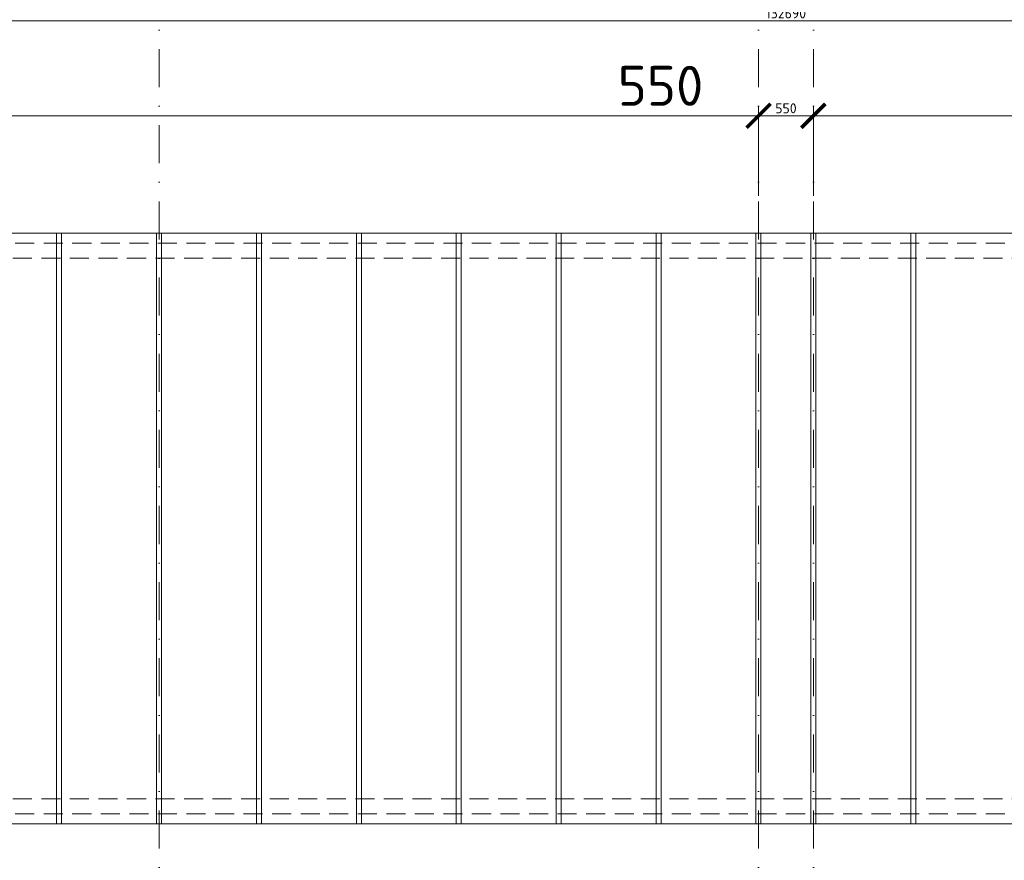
# Model space of a CAD drawing. Header units: millimetres. Extents: x -916886 to 3713765, y -2985421 to 1675785.
# Tile 162 of 256: x 70605 to 80461, y 237629 to 246042. Entities that reach past the tile are written whole.
import ezdxf

# ---------------------------------------------------------------- set-up
doc = ezdxf.new("R2010")
doc.units = ezdxf.units.MM
for name, pattern in [('CENTERX2', [101.6, 63.5, -12.7, 12.7, -12.7]), ('DASHDOT', [25.4, 12.7, -6.35, 0, -6.35]), ('ČÁRKOVANÁ', [19.05, 12.7, -6.35])]:
    doc.linetypes.add(name, pattern=pattern)
doc.layers.get('Defpoints').update_dxf_attribs({"color": 8})
for name, color, linetype, lineweight in [('A99_N_kce-pohl', 1, 'Continuous', 9), ('A99_N_koty-200', 5, 'Continuous', 5), ('A99_N_koty-200 @ 200', 5, 'Continuous', 5), ('A99_N_koty-200 @ 50 (2)', 5, 'Continuous', 5), ('A99_S_osy', 1, 'CENTERX2', 5)]:
    doc.layers.add(name, color=color, linetype=linetype, lineweight=lineweight)
doc.styles.add('A99_kota', font='isocpeur.ttf', dxfattribs={"height": 2})
doc.dimstyles.new('A99_kota_200 new', dxfattribs={"dimscale": 200, "dimtxt": 2, "dimasz": 1.2, "dimexe": 0.5, "dimexo": 1.5, "dimgap": 0.5, "dimtad": 1, "dimdec": 0, "dimzin": 3, "dimdsep": 46, "dimtxsty": 'A99_kota', "dimblk": 'ARCHTICK', "dimcen": 2.5, "dimazin": 2, "dimtfac": 0.75, "dimtdec": 0, "dimtix": 1, "dimtmove": 2, "dimatfit": 0, "dimfxl": 0, "dimtolj": 1, "dimtzin": 0, "dimlwd": 5, "dimlwe": 5, "dimarcsym": 0})

# ---------------------------------------------------------------- blocks, each defined once
blk = doc.blocks.new('_ArchTick')
at = {"color": 0, "linetype": 'ByBlock', "const_width": 0.15}
blk.add_lwpolyline([(-0.5, -0.5), (0.5, 0.5)], dxfattribs=at)
blk = doc.blocks.new('*D4131')
at = {"layer": 'A99_N_koty-200', "color": 0, "linetype": 'Continuous', "lineweight": 5, "transparency": 16777216}
for p, q in [((11930, 245230), (11930, 246130)), ((144620, 245230), (144620, 246130)), ((11930, 246030), (144620, 246030))]:
    blk.add_line(p, q, dxfattribs=at)
at = {"layer": 'Defpoints', "color": 0, "linetype": 'Continuous', "lineweight": 0, "transparency": 16777216}
for p in [(144620, 246030), (11930, 243905), (144620, 243905)]:
    blk.add_point(p, dxfattribs=at)
at = {"layer": 'A99_N_koty-200', "color": 0, "linetype": 'Continuous', "lineweight": 5, "transparency": 16777216, "xscale": 240, "yscale": 240, "zscale": 240, "rotation": 180}
blk.add_blockref('_ArchTick', (11930, 246030), dxfattribs=at)
at = {"layer": 'A99_N_koty-200', "color": 0, "linetype": 'Continuous', "lineweight": 5, "transparency": 16777216, "xscale": 240, "yscale": 240, "zscale": 240}
blk.add_blockref('_ArchTick', (144620, 246030), dxfattribs=at)
at = {"layer": 'A99_N_koty-200', "color": 0, "linetype": 'Continuous', "transparency": 16777216, "insert": (77020, 246330), "char_height": 400, "attachment_point": 5, "style": 'A99_kota'}
blk.add_mtext('\\A1;132690', dxfattribs=at)
blk = doc.blocks.new('*D4132')
at = {"layer": 'A99_N_koty-200', "color": 0, "linetype": 'Continuous', "lineweight": 5, "transparency": 16777216}
for p, q in [((11930, 245830), (11930, 246055)), ((11930, 246030), (144620, 246030)), ((144620, 245830), (144620, 246055))]:
    blk.add_line(p, q, dxfattribs=at)
at = {"layer": 'Defpoints', "color": 0, "linetype": 'Continuous', "lineweight": 0, "transparency": 16777216}
for p in [(144620, 246030), (11930, 243905), (144620, 243905)]:
    blk.add_point(p, dxfattribs=at)
at = {"layer": 'A99_N_koty-200', "color": 0, "linetype": 'Continuous', "lineweight": 5, "transparency": 16777216, "xscale": 60, "yscale": 60, "zscale": 60, "rotation": 180}
blk.add_blockref('_ArchTick', (11930, 246030), dxfattribs=at)
at = {"layer": 'A99_N_koty-200', "color": 0, "linetype": 'Continuous', "lineweight": 5, "transparency": 16777216, "xscale": 60, "yscale": 60, "zscale": 60}
blk.add_blockref('_ArchTick', (144620, 246030), dxfattribs=at)
at = {"layer": 'A99_N_koty-200', "color": 0, "linetype": 'Continuous', "transparency": 16777216, "insert": (78275, 246105), "char_height": 100, "attachment_point": 5, "style": 'A99_kota'}
blk.add_mtext('\\A1;132690', dxfattribs=at)
blk = doc.blocks.new('*D4137')
at = {"layer": 'A99_N_koty-200', "color": 0, "linetype": 'Continuous', "lineweight": 5, "transparency": 16777216}
for p, q in [((11955, 244280), (11955, 245180)), ((78000, 244280), (78000, 245180)), ((11955, 245080), (78000, 245080))]:
    blk.add_line(p, q, dxfattribs=at)
at = {"layer": 'Defpoints', "color": 0, "linetype": 'Continuous', "lineweight": 0, "transparency": 16777216}
for p in [(78000, 245080), (11955, 243905), (78000, 243905)]:
    blk.add_point(p, dxfattribs=at)
at = {"layer": 'A99_N_koty-200', "color": 0, "linetype": 'Continuous', "lineweight": 5, "transparency": 16777216, "xscale": 240, "yscale": 240, "zscale": 240, "rotation": 180}
blk.add_blockref('_ArchTick', (11955, 245080), dxfattribs=at)
at = {"layer": 'A99_N_koty-200', "color": 0, "linetype": 'Continuous', "lineweight": 5, "transparency": 16777216, "xscale": 240, "yscale": 240, "zscale": 240}
blk.add_blockref('_ArchTick', (78000, 245080), dxfattribs=at)
at = {"layer": 'A99_N_koty-200', "color": 0, "linetype": 'Continuous', "transparency": 16777216, "insert": (44977.5, 245380), "char_height": 400, "attachment_point": 5, "style": 'A99_kota'}
blk.add_mtext('\\A1;66045', dxfattribs=at)
blk = doc.blocks.new('*D4138')
at = {"layer": 'A99_N_koty-200', "color": 0, "linetype": 'Continuous', "lineweight": 5, "transparency": 16777216}
for p, q in [((11955, 244880), (11955, 245105)), ((11955, 245080), (78000, 245080)), ((78000, 244880), (78000, 245105))]:
    blk.add_line(p, q, dxfattribs=at)
at = {"layer": 'Defpoints', "color": 0, "linetype": 'Continuous', "lineweight": 0, "transparency": 16777216}
for p in [(78000, 245080), (11955, 243905), (78000, 243905)]:
    blk.add_point(p, dxfattribs=at)
at = {"layer": 'A99_N_koty-200', "color": 0, "linetype": 'Continuous', "lineweight": 5, "transparency": 16777216, "xscale": 60, "yscale": 60, "zscale": 60, "rotation": 180}
blk.add_blockref('_ArchTick', (11955, 245080), dxfattribs=at)
at = {"layer": 'A99_N_koty-200', "color": 0, "linetype": 'Continuous', "lineweight": 5, "transparency": 16777216, "xscale": 60, "yscale": 60, "zscale": 60}
blk.add_blockref('_ArchTick', (78000, 245080), dxfattribs=at)
at = {"layer": 'A99_N_koty-200', "color": 0, "linetype": 'Continuous', "transparency": 16777216, "insert": (44977.5, 245155), "char_height": 100, "attachment_point": 5, "style": 'A99_kota'}
blk.add_mtext('\\A1;66045', dxfattribs=at)
blk = doc.blocks.new('*D4143')
at = {"layer": 'A99_N_koty-200', "color": 0, "linetype": 'Continuous', "lineweight": 5, "transparency": 16777216}
for p, q in [((78000, 244280), (78000, 245180)), ((78550, 244280), (78550, 245180)), ((78000, 245080), (77760, 245080)), ((78000, 245080), (78550, 245080)), ((78550, 245080), (78790, 245080))]:
    blk.add_line(p, q, dxfattribs=at)
at = {"layer": 'Defpoints', "color": 0, "linetype": 'Continuous', "lineweight": 0, "transparency": 16777216}
for p in [(78550, 245080), (78000, 243905), (78550, 243905)]:
    blk.add_point(p, dxfattribs=at)
at = {"layer": 'A99_N_koty-200', "color": 0, "linetype": 'Continuous', "lineweight": 5, "transparency": 16777216, "xscale": 240, "yscale": 240, "zscale": 240}
blk.add_blockref('_ArchTick', (78000, 245080), dxfattribs=at)
at = {"layer": 'A99_N_koty-200', "color": 0, "linetype": 'Continuous', "lineweight": 5, "transparency": 16777216, "xscale": 240, "yscale": 240, "zscale": 240, "rotation": 180}
blk.add_blockref('_ArchTick', (78550, 245080), dxfattribs=at)
at = {"layer": 'A99_N_koty-200', "color": 0, "linetype": 'Continuous', "transparency": 16777216, "insert": (77020, 245380), "char_height": 400, "attachment_point": 5, "style": 'A99_kota'}
blk.add_mtext('\\A1;550', dxfattribs=at)
blk = doc.blocks.new('*D4144')
at = {"layer": 'A99_N_koty-200', "color": 0, "linetype": 'Continuous', "lineweight": 5, "transparency": 16777216}
for p, q in [((78000, 244880), (78000, 245105)), ((78000, 245080), (78550, 245080)), ((78550, 244880), (78550, 245105))]:
    blk.add_line(p, q, dxfattribs=at)
at = {"layer": 'Defpoints', "color": 0, "linetype": 'Continuous', "lineweight": 0, "transparency": 16777216}
for p in [(78550, 245080), (78000, 243905), (78550, 243905)]:
    blk.add_point(p, dxfattribs=at)
at = {"layer": 'A99_N_koty-200', "color": 0, "linetype": 'Continuous', "lineweight": 5, "transparency": 16777216, "xscale": 60, "yscale": 60, "zscale": 60, "rotation": 180}
blk.add_blockref('_ArchTick', (78000, 245080), dxfattribs=at)
at = {"layer": 'A99_N_koty-200', "color": 0, "linetype": 'Continuous', "lineweight": 5, "transparency": 16777216, "xscale": 60, "yscale": 60, "zscale": 60}
blk.add_blockref('_ArchTick', (78550, 245080), dxfattribs=at)
at = {"layer": 'A99_N_koty-200', "color": 0, "linetype": 'Continuous', "transparency": 16777216, "insert": (78275, 245155), "char_height": 100, "attachment_point": 5, "style": 'A99_kota'}
blk.add_mtext('\\A1;550', dxfattribs=at)
blk = doc.blocks.new('*D4341')
at = {"layer": 'A99_N_koty-200', "color": 0, "linetype": 'Continuous', "lineweight": 5, "transparency": 16777216}
for p, q in [((78550, 244280), (78550, 245180)), ((144595, 244280), (144595, 245180)), ((144595, 245080), (78550, 245080))]:
    blk.add_line(p, q, dxfattribs=at)
at = {"layer": 'Defpoints', "color": 0, "linetype": 'Continuous', "lineweight": 0, "transparency": 16777216}
for p in [(78550, 245080), (78550, 243905), (144595, 243905)]:
    blk.add_point(p, dxfattribs=at)
at = {"layer": 'A99_N_koty-200', "color": 0, "linetype": 'Continuous', "lineweight": 5, "transparency": 16777216, "xscale": 240, "yscale": 240, "zscale": 240, "rotation": 180}
blk.add_blockref('_ArchTick', (78550, 245080), dxfattribs=at)
at = {"layer": 'A99_N_koty-200', "color": 0, "linetype": 'Continuous', "lineweight": 5, "transparency": 16777216, "xscale": 240, "yscale": 240, "zscale": 240}
blk.add_blockref('_ArchTick', (144595, 245080), dxfattribs=at)
at = {"layer": 'A99_N_koty-200', "color": 0, "linetype": 'Continuous', "transparency": 16777216, "insert": (111572.5, 245380), "char_height": 400, "attachment_point": 5, "style": 'A99_kota'}
blk.add_mtext('\\A1;66045', dxfattribs=at)
blk = doc.blocks.new('*D4342')
at = {"layer": 'A99_N_koty-200', "color": 0, "linetype": 'Continuous', "lineweight": 5, "transparency": 16777216}
for p, q in [((78550, 244880), (78550, 245105)), ((144595, 245080), (78550, 245080)), ((144595, 244880), (144595, 245105))]:
    blk.add_line(p, q, dxfattribs=at)
at = {"layer": 'Defpoints', "color": 0, "linetype": 'Continuous', "lineweight": 0, "transparency": 16777216}
for p in [(78550, 245080), (78550, 243905), (144595, 243905)]:
    blk.add_point(p, dxfattribs=at)
at = {"layer": 'A99_N_koty-200', "color": 0, "linetype": 'Continuous', "lineweight": 5, "transparency": 16777216, "xscale": 60, "yscale": 60, "zscale": 60, "rotation": 180}
blk.add_blockref('_ArchTick', (78550, 245080), dxfattribs=at)
at = {"layer": 'A99_N_koty-200', "color": 0, "linetype": 'Continuous', "lineweight": 5, "transparency": 16777216, "xscale": 60, "yscale": 60, "zscale": 60}
blk.add_blockref('_ArchTick', (144595, 245080), dxfattribs=at)
at = {"layer": 'A99_N_koty-200', "color": 0, "linetype": 'Continuous', "transparency": 16777216, "insert": (111572.5, 245155), "char_height": 100, "attachment_point": 5, "style": 'A99_kota'}
blk.add_mtext('\\A1;66045', dxfattribs=at)
blk = doc.blocks.new('*U5087')
at = {"layer": 'A99_N_koty-200 @ 200', "linetype": 'Continuous'}
dim = blk.add_linear_dim(base=(144620, 246030), p1=(11930, 243905), p2=(144620, 243905), dimstyle='A99_kota_200 new', override={"dimscale": 200, "dimtix": 1, "dimtofl": 1, "dimtmove": 2, "dimatfit": 0}, dxfattribs=at)
dim.commit()
dim.dimension.update_dxf_attribs({"geometry": '*D4131', "text_midpoint": (77020, 246330), "dimtype": 128})
at = {"layer": 'A99_N_koty-200 @ 50 (2)', "linetype": 'Continuous'}
dim = blk.add_linear_dim(base=(144620, 246030), p1=(11930, 243905), p2=(144620, 243905), dimstyle='A99_kota_200 new', override={"dimscale": 50, "dimtix": 1, "dimtofl": 1, "dimtmove": 2, "dimatfit": 0}, dxfattribs=at)
dim.commit()
dim.dimension.update_dxf_attribs({"geometry": '*D4132', "text_midpoint": (78275, 246105)})
blk = doc.blocks.new('*U5089')
at = {"layer": 'A99_N_koty-200 @ 200', "linetype": 'Continuous'}
dim = blk.add_linear_dim(base=(78000, 245080), p1=(11955, 243905), p2=(78000, 243905), dimstyle='A99_kota_200 new', override={"dimscale": 200, "dimtix": 1, "dimtofl": 1, "dimtmove": 2, "dimatfit": 0}, dxfattribs=at)
dim.commit()
dim.dimension.update_dxf_attribs({"geometry": '*D4137', "text_midpoint": (44977.5, 245380)})
at = {"layer": 'A99_N_koty-200 @ 50 (2)', "linetype": 'Continuous'}
dim = blk.add_linear_dim(base=(78000, 245080), p1=(11955, 243905), p2=(78000, 243905), dimstyle='A99_kota_200 new', override={"dimscale": 50, "dimtix": 1, "dimtofl": 1, "dimtmove": 2, "dimatfit": 0}, dxfattribs=at)
dim.commit()
dim.dimension.update_dxf_attribs({"geometry": '*D4138', "text_midpoint": (44977.5, 245155)})
blk = doc.blocks.new('*U5091')
at = {"layer": 'A99_N_koty-200 @ 200', "linetype": 'Continuous'}
dim = blk.add_linear_dim(base=(78550, 245080), p1=(78000, 243905), p2=(78550, 243905), dimstyle='A99_kota_200 new', override={"dimscale": 200, "dimtix": 1, "dimtofl": 1, "dimtmove": 2, "dimatfit": 0}, dxfattribs=at)
dim.commit()
dim.dimension.update_dxf_attribs({"geometry": '*D4143', "text_midpoint": (77020, 245380), "dimtype": 128})
at = {"layer": 'A99_N_koty-200 @ 50 (2)', "linetype": 'Continuous'}
dim = blk.add_linear_dim(base=(78550, 245080), p1=(78000, 243905), p2=(78550, 243905), dimstyle='A99_kota_200 new', override={"dimscale": 50, "dimtix": 1, "dimtofl": 1, "dimtmove": 2, "dimatfit": 0}, dxfattribs=at)
dim.commit()
dim.dimension.update_dxf_attribs({"geometry": '*D4144', "text_midpoint": (78275, 245155)})
blk = doc.blocks.new('*U5157')
at = {"layer": 'A99_N_koty-200 @ 200', "linetype": 'Continuous'}
dim = blk.add_linear_dim(base=(78550, 245080), p1=(144595, 243905), p2=(78550, 243905), angle=180, dimstyle='A99_kota_200 new', override={"dimscale": 200, "dimtix": 1, "dimtofl": 1, "dimtmove": 2, "dimatfit": 0}, dxfattribs=at)
dim.commit()
dim.dimension.update_dxf_attribs({"geometry": '*D4341', "text_midpoint": (111572.5, 245380)})
at = {"layer": 'A99_N_koty-200 @ 50 (2)', "linetype": 'Continuous'}
dim = blk.add_linear_dim(base=(78550, 245080), p1=(144595, 243905), p2=(78550, 243905), angle=180, dimstyle='A99_kota_200 new', override={"dimscale": 50, "dimtix": 1, "dimtofl": 1, "dimtmove": 2, "dimatfit": 0}, dxfattribs=at)
dim.commit()
dim.dimension.update_dxf_attribs({"geometry": '*D4342', "text_midpoint": (111572.5, 245155)})

msp = doc.modelspace()

# ---------------------------------------------------------------- linework, layer by layer
at = {"layer": 'A99_N_kce-pohl', "linetype": 'Continuous', "lineweight": 5}
for p, q in [((70975, 237995), (70975, 243905)), ((71025, 237995), (71025, 243905)), ((71975, 237995), (71975, 243905)), ((72025, 237995), (72025, 243905)), ((72975, 237995), (72975, 243905)), ((73025, 237995), (73025, 243905)), ((73975, 237995), (73975, 243905)), ((74025, 237995), (74025, 243905)), ((74975, 237995), (74975, 243905)), ((75025, 237995), (75025, 243905)), ((75975, 237995), (75975, 243905)), ((76025, 237995), (76025, 243905)), ((76975, 237995), (76975, 243905)), ((77025, 237995), (77025, 243905)), ((77975, 237995), (77975, 243905)), ((78025, 237995), (78025, 243905)), ((78525, 237995), (78525, 243905)), ((78575, 237995), (78575, 243905)), ((79525, 237995), (79525, 243905)), ((79575, 237995), (79575, 243905))]:
    msp.add_line(p, q, dxfattribs=at)
msp.add_lwpolyline([(11930, 243905), (144620, 243905), (144620, 237995), (11930, 237995)], close=True, dxfattribs=at)
at = {"layer": 'A99_N_kce-pohl', "linetype": 'ČÁRKOVANÁ', "lineweight": 5, "ltscale": 15}
for points in [[(144760, 243805), (11790, 243805)], [(144450, 243655.3), (12100, 243655.3)], [(144450, 238244.7), (12100, 238244.7)], [(144760, 238095), (11790, 238095)]]:
    msp.add_lwpolyline(points, dxfattribs=at)
at = {"layer": 'A99_N_kce-pohl', "linetype": 'Continuous', "lineweight": 5}
for points in [[(70975, 241325), (70975, 241145)], [(71025, 241325), (71025, 241145)], [(71975, 241325), (71975, 241145)], [(72025, 241325), (72025, 241145)], [(72975, 241325), (72975, 241145)], [(73025, 241325), (73025, 241145)], [(73975, 241325), (73975, 241145)], [(74025, 241325), (74025, 241145)], [(74975, 241325), (74975, 241145)], [(75025, 241325), (75025, 241145)], [(75975, 241325), (75975, 241145)], [(76025, 241325), (76025, 241145)], [(76975, 241325), (76975, 241145)], [(77025, 241325), (77025, 241145)], [(77975, 241325), (77975, 241145)], [(78025, 241325), (78025, 241145)], [(78525, 241325), (78525, 241145)], [(78575, 241325), (78575, 241145)], [(79525, 241325), (79525, 241145)], [(79575, 241325), (79575, 241145)]]:
    msp.add_lwpolyline(points, dxfattribs=at)
at = {"layer": 'A99_S_osy', "linetype": 'DASHDOT', "lineweight": 5, "ltscale": 30}
for points in [[(72000, 264800), (72000, 176462.5)], [(78000, 264800), (78000, 146890)], [(78550, 264800), (78550, 146890)]]:
    msp.add_lwpolyline(points, dxfattribs=at)

# ---------------------------------------------------------------- block references
at = {"layer": 'A99_N_koty-200', "color": 4, "linetype": 'Continuous', "lineweight": 0}
for name in ['*U5087', '*U5089', '*U5091', '*U5157']:
    msp.add_blockref(name, (0, 0), dxfattribs=at)

doc.saveas('drawing.dxf')
